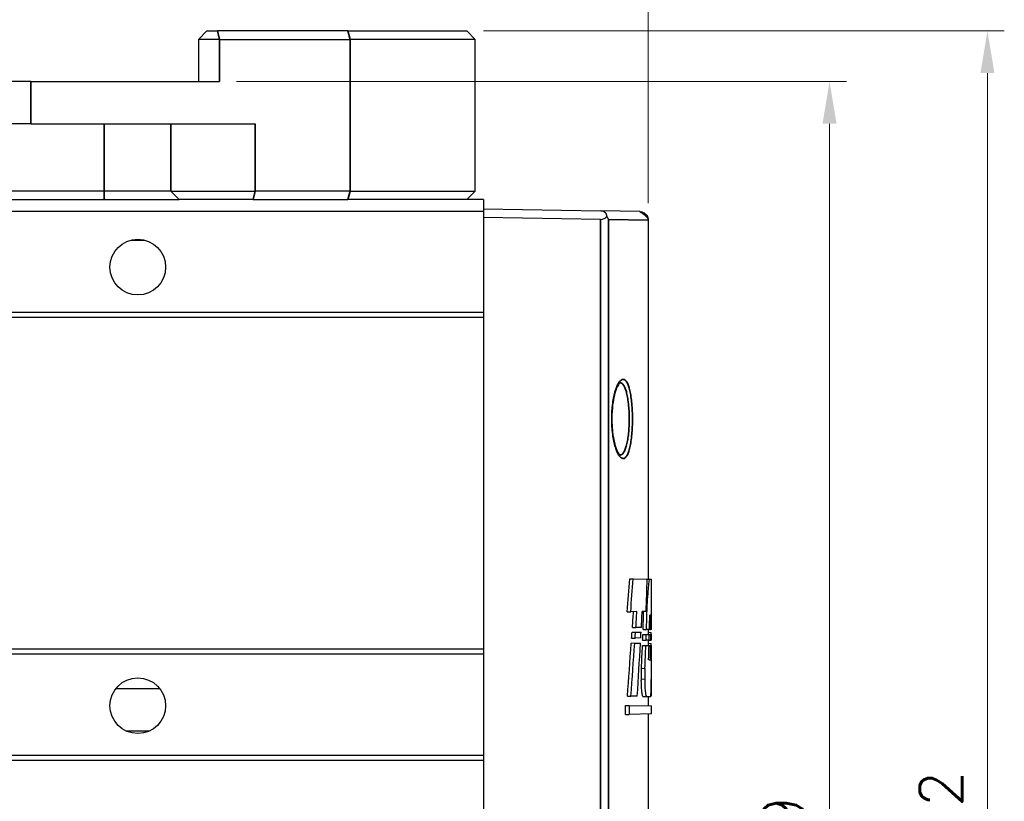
# Model space of a CAD drawing. Header units: millimetres. Extents: x 399 to 6076, y -1991 to 1602.
# Tile 232 of 256: x 4652 to 4711, y 285 to 332. Entities that reach past the tile are written whole.
import ezdxf

# ---------------------------------------------------------------- set-up
doc = ezdxf.new("R2010")
doc.units = ezdxf.units.MM
for name, color, linetype, lineweight in [('AM_5', 3, 'Continuous', 25), ('可見 (ISO)', 7, 'Continuous', 25), ('窄部可見 (ISO)', 7, 'Continuous', 35)]:
    doc.layers.add(name, color=color, linetype=linetype, lineweight=lineweight)
doc.styles.add('尺寸標註', font='romans.shx', dxfattribs={"bigfont": 'CHINESET.SHX'})
doc.dimstyles.new('CNS1$0', dxfattribs={"dimtxt": 2.5, "dimasz": 2.5, "dimexe": 1, "dimexo": 1, "dimgap": 1.5, "dimtad": 1, "dimtoh": 1, "dimdec": 1, "dimdsep": 46, "dimtxsty": '尺寸標註', "dimcen": 0, "dimclrd": 2, "dimclre": 2, "dimclrt": 1, "dimadec": 0, "dimazin": 2, "dimtp": 0.1, "dimtm": 0.1, "dimtfac": 0.71, "dimtdec": 1, "dimtmove": 0, "dimatfit": 0, "dimfxl": 0, "dimlwd": 13, "dimlwe": 13, "dimarcsym": 0})

# ---------------------------------------------------------------- blocks, each defined once
blk = doc.blocks.new('*D371')
at = {"layer": 'AM_5', "color": 2, "lineweight": 13}
for p, q in [((4644.155, 338.966), (4644.155, 352.966)), ((4689.405, 320.644), (4689.405, 352.966)), ((4646.655, 351.966), (4686.905, 351.966))]:
    blk.add_line(p, q, dxfattribs=at)
at = {"layer": 'AM_5', "color": 2}
for points in [[(4646.655, 352.382), (4646.655, 351.549), (4644.155, 351.966)], [(4686.905, 352.382), (4686.905, 351.549), (4689.405, 351.966)]]:
    blk.add_solid(points, dxfattribs=at)
at = {"layer": 'Defpoints', "color": 0}
for p in [(4689.405, 351.966), (4644.155, 337.966), (4689.405, 319.644)]:
    blk.add_point(p, dxfattribs=at)
at = {"layer": 'AM_5', "color": 1, "insert": (4666.78, 354.716), "char_height": 2.5, "attachment_point": 5, "style": '尺寸標註'}
blk.add_mtext('45.3', dxfattribs=at)
blk = doc.blocks.new('*D372')
at = {"layer": 'AM_5', "color": 2, "lineweight": 13}
for p, q in [((4602.155, 320.893), (4602.155, 362.966)), ((4689.405, 320.644), (4689.405, 362.966)), ((4604.655, 361.966), (4686.905, 361.966))]:
    blk.add_line(p, q, dxfattribs=at)
at = {"layer": 'AM_5', "color": 2}
for points in [[(4604.655, 362.382), (4604.655, 361.549), (4602.155, 361.966)], [(4686.905, 362.382), (4686.905, 361.549), (4689.405, 361.966)]]:
    blk.add_solid(points, dxfattribs=at)
at = {"layer": 'Defpoints', "color": 0}
for p in [(4689.405, 361.966), (4602.155, 319.893), (4689.405, 319.644)]:
    blk.add_point(p, dxfattribs=at)
at = {"layer": 'AM_5', "color": 1, "insert": (4645.78, 364.716), "char_height": 2.5, "attachment_point": 5, "style": '尺寸標註'}
blk.add_mtext('87.3', dxfattribs=at)
blk = doc.blocks.new('*D373')
at = {"layer": 'AM_5', "color": 2, "lineweight": 13}
for p, q in [((4572.085, 318.006), (4572.085, 375.466)), ((4689.405, 320.644), (4689.405, 375.466)), ((4686.905, 374.466), (4574.585, 374.466))]:
    blk.add_line(p, q, dxfattribs=at)
at = {"layer": 'AM_5', "color": 2}
for points in [[(4574.585, 374.882), (4574.585, 374.049), (4572.085, 374.466)], [(4686.905, 374.882), (4686.905, 374.049), (4689.405, 374.466)]]:
    blk.add_solid(points, dxfattribs=at)
at = {"layer": 'Defpoints', "color": 0}
for p in [(4572.085, 374.466), (4689.405, 319.644), (4572.085, 317.006)]:
    blk.add_point(p, dxfattribs=at)
at = {"layer": 'AM_5', "color": 1, "insert": (4630.745, 377.216), "char_height": 2.5, "attachment_point": 5, "style": '尺寸標註'}
blk.add_mtext('117.3', dxfattribs=at)
blk = doc.blocks.new('*D374')
at = {"layer": 'AM_5', "color": 2, "lineweight": 13}
for p, q in [((4665.007, 327.856), (4701.155, 327.856)), ((4700.155, 241.356), (4700.155, 325.356)), ((4664.134, 238.856), (4701.155, 238.856))]:
    blk.add_line(p, q, dxfattribs=at)
at = {"layer": 'AM_5', "color": 2}
for points in [[(4699.738, 325.356), (4700.572, 325.356), (4700.155, 327.856)], [(4699.738, 241.356), (4700.572, 241.356), (4700.155, 238.856)]]:
    blk.add_solid(points, dxfattribs=at)
at = {"layer": 'Defpoints', "color": 0}
for p in [(4664.007, 327.856), (4700.155, 327.856), (4663.134, 238.856)]:
    blk.add_point(p, dxfattribs=at)
at = {"layer": 'AM_5', "color": 1, "insert": (4697.405, 283.356), "char_height": 2.5, "attachment_point": 5, "rotation": 90, "style": '尺寸標註'}
blk.add_mtext('89', dxfattribs=at)
blk = doc.blocks.new('*D375')
at = {"layer": 'AM_5', "color": 2, "lineweight": 13}
for p, q in [((4679.655, 330.856), (4710.515, 330.856)), ((4709.515, 328.356), (4709.515, 241.356)), ((4664.134, 238.856), (4710.515, 238.856))]:
    blk.add_line(p, q, dxfattribs=at)
at = {"layer": 'AM_5', "color": 2}
for points in [[(4709.099, 328.356), (4709.932, 328.356), (4709.515, 330.856)], [(4709.099, 241.356), (4709.932, 241.356), (4709.515, 238.856)]]:
    blk.add_solid(points, dxfattribs=at)
at = {"layer": 'Defpoints', "color": 0}
for p in [(4678.655, 330.856), (4663.134, 238.856), (4709.515, 238.856)]:
    blk.add_point(p, dxfattribs=at)
at = {"layer": 'AM_5', "color": 1, "insert": (4706.765, 284.856), "char_height": 2.5, "attachment_point": 5, "rotation": 90, "style": '尺寸標註'}
blk.add_mtext('92', dxfattribs=at)

msp = doc.modelspace()

# ---------------------------------------------------------------- linework, layer by layer
at = {"layer": '可見 (ISO)'}
for p, q in [((4663.248, 330.856), (4662.748, 330.356)), ((4664.007, 330.356), (4662.748, 330.356)), ((4662.748, 330.356), (4662.748, 327.856)), ((4663.248, 330.856), (4663.877, 330.856)), ((4671.614, 330.856), (4663.877, 330.856)), ((4664.007, 330.356), (4671.743, 330.356)), ((4671.614, 330.856), (4678.655, 330.856)), ((4679.155, 330.356), (4671.743, 330.356)), ((4679.155, 330.356), (4678.655, 330.856)), ((4679.155, 321.356), (4679.155, 330.356)), ((4652.825, 327.856), (4635.485, 327.856)), ((4652.825, 327.856), (4664.007, 327.856)), ((4652.825, 325.356), (4635.485, 325.356)), ((4652.825, 325.356), (4666.119, 325.356)), ((4657.155, 321.356), (4631.155, 321.356)), ((4661.119, 321.356), (4657.155, 321.356)), ((4661.119, 321.356), (4666.119, 321.356)), ((4671.743, 321.356), (4666.119, 321.356)), ((4671.743, 321.356), (4679.155, 321.356)), ((4679.155, 321.356), (4678.655, 320.856)), ((4631.155, 320.856), (4657.155, 320.856)), ((4657.155, 320.856), (4661.615, 320.856)), ((4665.989, 320.856), (4661.615, 320.856)), ((4665.989, 320.856), (4671.614, 320.856)), ((4678.655, 320.856), (4671.614, 320.856)), ((4679.655, 320.856), (4678.655, 320.856)), ((4679.655, 320.856), (4679.655, 320.159)), ((4679.655, 320.159), (4607.655, 320.159)), ((4679.655, 320.306), (4686.585, 320.185)), ((4679.655, 320.159), (4679.655, 314.159)), ((4688.914, 320.144), (4686.585, 320.185)), ((4686.585, 319.685), (4679.655, 319.806)), ((4689.405, 319.644), (4689.405, 298.362)), ((4679.655, 314.159), (4607.655, 314.159)), ((4679.655, 314.159), (4679.655, 313.859)), ((4679.655, 313.859), (4607.655, 313.859)), ((4679.655, 313.859), (4679.655, 294.206)), ((4688.311, 298.382), (4688.516, 298.378)), ((4688.516, 298.378), (4689.353, 298.363)), ((4689.353, 298.363), (4689.487, 298.361)), ((4689.487, 298.361), (4689.603, 298.359)), ((4689.605, 295.526), (4689.605, 298.231)), ((4689.314, 297.255), (4689.368, 297.255)), ((4688.164, 296.42), (4688.371, 296.424)), ((4688.739, 296.431), (4688.371, 296.424)), ((4689.283, 296.44), (4689.051, 296.436)), ((4689.575, 296.225), (4689.501, 296.224)), ((4688.473, 295.489), (4688.678, 295.493)), ((4689.003, 295.498), (4688.678, 295.493)), ((4689.1, 295.369), (4689.302, 295.372)), ((4689.482, 295.375), (4689.302, 295.372)), ((4689.405, 295.374), (4689.405, 295.074)), ((4689.482, 295.375), (4689.564, 295.377)), ((4689.605, 295.377), (4689.564, 295.377)), ((4688.427, 294.86), (4688.633, 294.864)), ((4688.452, 295.222), (4688.657, 295.219)), ((4688.966, 294.87), (4688.633, 294.864)), ((4688.657, 295.219), (4688.984, 295.213)), ((4689.079, 294.74), (4689.281, 294.744)), ((4689.092, 295.08), (4689.294, 295.076)), ((4689.467, 294.747), (4689.281, 294.744)), ((4689.294, 295.076), (4689.475, 295.073)), ((4689.405, 295.206), (4689.591, 295.202)), ((4689.405, 294.746), (4689.405, 294.425)), ((4689.467, 294.747), (4689.556, 294.749)), ((4689.475, 295.073), (4689.561, 295.071)), ((4689.604, 294.75), (4689.556, 294.749)), ((4689.561, 295.071), (4689.605, 295.071)), ((4679.655, 294.206), (4607.655, 294.206)), ((4679.655, 294.206), (4679.655, 293.906)), ((4688.404, 294.574), (4688.609, 294.57)), ((4688.609, 294.57), (4688.947, 294.564)), ((4689.067, 294.431), (4689.269, 294.427)), ((4689.269, 294.427), (4689.458, 294.424)), ((4689.405, 294.556), (4689.588, 294.553)), ((4689.458, 294.424), (4689.55, 294.422)), ((4689.55, 294.422), (4689.603, 294.421)), ((4679.655, 293.906), (4607.655, 293.906)), ((4679.655, 293.906), (4679.655, 287.906)), ((4689.436, 293.584), (4689.535, 293.582)), ((4689.011, 293.072), (4689.213, 293.071)), ((4689.002, 292.44), (4689.204, 292.439)), ((4688.175, 291.415), (4688.381, 291.419)), ((4688.763, 291.426), (4688.381, 291.419)), ((4689.318, 291.384), (4689.117, 291.381)), ((4689.549, 291.388), (4689.319, 291.384)), ((4689.405, 291.386), (4689.405, 290.85)), ((4689.559, 291.439), (4689.604, 291.44)), ((4688.068, 290.873), (4688.275, 290.87)), ((4688.068, 290.342), (4688.068, 290.873)), ((4688.275, 290.87), (4688.275, 290.345)), ((4688.275, 290.87), (4689.605, 290.846)), ((4689.605, 290.368), (4689.605, 290.846)), ((4688.068, 290.342), (4688.275, 290.345)), ((4689.605, 290.368), (4688.275, 290.345)), ((4689.405, 290.365), (4689.405, 271.767)), ((4679.655, 287.906), (4607.655, 287.906)), ((4679.655, 287.906), (4679.655, 287.606)), ((4679.655, 287.606), (4607.655, 287.606)), ((4679.655, 287.606), (4679.655, 278.156))]:
    msp.add_line(p, q, dxfattribs=at)
for centre in [(4659.155, 316.856), (4659.155, 290.856)]:
    msp.add_circle(centre, 1.65, dxfattribs=at)
for centre, major_axis, ratio, start_param, end_param in [((4686.576, 320.185), (-0.358, 0.361), 0.965693, 2.360557, 3.237574), ((4246.454, 329.757), (442.267, -25.021), 0.951069, 6.263403, 6.268071), ((4244.393, 329.773), (444.525, -25.149), 0.951069, 6.263777, 6.268404), ((4212.496, 310.487), (476.418, 26.953), 0.951069, 6.192818, 6.197057), ((4210.18, 314.082), (478.719, -27.285), 0.951806, 0.018811, 0.022939), ((4231.969, 325.311), (456.738, -26.032), 0.951806, 6.274464, 6.276623), ((4229.9, 325.323), (459.004, -26.161), 0.951806, 6.274785, 6.276933), ((4212.596, 315.611), (476.301, 27.147), 0.951806, 6.179076, 6.181142), ((4212.16, 314.079), (476.542, -27.161), 0.951806, 0.018621, 0.020975), ((4201.397, 303.188), (487.491, 27.785), 0.951806, 6.206565, 6.208391), ((4201.823, 304.017), (487.066, -27.761), 0.951806, 0.041205, 0.043032), ((4199.902, 292.908), (488.984, 27.87), 0.951806, 6.228672, 6.22899), ((4643.656, 326.371), (-0.938, 140.961), 0.324485, 4.484781, 4.487414), ((4643.651, 326.374), (-0.943, 141.584), 0.3245, 4.485792, 4.48836), ((4643.656, 315.84), (0.943, 141.576), 0.324483, 4.565882, 4.568332), ((4643.652, 314.1), (-0.939, 140.967), 0.324499, 4.572462, 4.574891), ((4643.655, 314.098), (-0.942, 141.578), 0.324488, 4.573096, 4.575464), ((4643.647, 303.137), (0.942, 141.591), 0.324516, 4.655261, 4.657566), ((4643.654, 303.891), (-0.942, 141.579), 0.32449, 4.645614, 4.647898), ((4643.656, 296.663), (-0.855, -223.216), 0.205814, 1.564452, 1.56504), ((4643.658, 292.928), (0.942, 141.574), 0.324478, 4.727419, 4.729687), ((4643.655, 326.71), (0.935, -142.232), 0.321589, 1.317912, 1.340768), ((4643.655, 326.71), (0.94, -142.854), 0.321589, 1.319052, 1.341752), ((4216.893, 315.53), (472.004, 26.902), 0.951806, 6.16979, 6.176773), ((4215.28, 313.887), (473.425, -26.983), 0.951806, 0.013684, 0.016697), ((4213.29, 313.89), (475.611, -27.108), 0.951806, 0.013887, 0.01688), ((4210.225, 303.101), (478.688, 27.062), 0.950998, 6.202937, 6.204779), ((4210.744, 303.923), (478.17, -27.033), 0.950998, 0.036675, 0.03852), ((4199.622, 293.231), (489.264, -27.886), 0.951806, 0.062362, 0.062643), ((4199.619, 292.995), (489.267, 27.886), 0.951806, 6.222178, 6.226432), ((4199.622, 293.231), (489.264, -27.886), 0.951806, 0.055971, 0.059557)]:
    msp.add_ellipse(centre, major_axis=major_axis, ratio=ratio, start_param=start_param, end_param=end_param, dxfattribs=at)
for points, knots in [([(4686.966, 319.858), (4686.964, 319.897), (4686.956, 319.936), (4686.925, 320.011), (4686.902, 320.047), (4686.841, 320.106), (4686.806, 320.13), (4686.738, 320.16), (4686.708, 320.169), (4686.647, 320.181), (4686.616, 320.184), (4686.585, 320.185)], [0.00000087, 0.00000087, 0.00000087, 0.00000087, 0.01642997, 0.01642997, 0.03297362, 0.03297362, 0.04733203, 0.04733203, 0.05698009, 0.05698009, 0.06635361, 0.06635361, 0.06635361, 0.06635361]), ([(4687.051, 319.685), (4687.048, 319.694), (4687.045, 319.703), (4687.034, 319.732), (4687.025, 319.753), (4687.001, 319.802), (4686.985, 319.83), (4686.966, 319.858)], [-0.0247686, -0.0247686, -0.0247686, -0.0247686, -0.02091448, -0.02091448, -0.01229054, -0.01229054, -0.00000097, -0.00000097, -0.00000097, -0.00000097]), ([(4688.914, 320.144), (4688.914, 320.144), (4688.914, 320.144), (4688.914, 320.144), (4688.914, 320.144), (4688.916, 320.144), (4688.917, 320.144), (4688.921, 320.144), (4688.925, 320.144), (4688.961, 320.142), (4688.994, 320.137), (4689.079, 320.116), (4689.131, 320.094), (4689.205, 320.046), (4689.232, 320.024), (4689.258, 319.999), (4689.259, 319.997), (4689.267, 319.99), (4689.272, 319.984), (4689.293, 319.961), (4689.307, 319.942), (4689.351, 319.877), (4689.374, 319.826), (4689.397, 319.742), (4689.402, 319.71), (4689.405, 319.667), (4689.405, 319.655), (4689.405, 319.644)], [0, 0, 0, 0, 0.00001337, 0.00001337, 0.00004901, 0.00004901, 0.00042924, 0.00042924, 0.00144321, 0.00144321, 0.01132451, 0.01132451, 0.02775701, 0.02775701, 0.03787048, 0.03787048, 0.03864818, 0.03864818, 0.0409818, 0.0409818, 0.04799743, 0.04799743, 0.06448871, 0.06448871, 0.07409933, 0.07409933, 0.07745578, 0.07745578, 0.07745578, 0.07745578]), ([(4688.914, 320.144), (4688.914, 320.144), (4688.914, 320.144), (4688.914, 320.144), (4688.914, 320.144), (4688.914, 320.144), (4689.405, 319.878), (4689.405, 319.644)], [0, 0, 0, 0, 0.00003896, 0.00003896, 0.00005822, 0.00005822, 0.07014915, 0.07014915, 0.07014915, 0.07014915]), ([(4687.741, 310.002), (4687.741, 310.002), (4687.735, 310), (4687.698, 309.97), (4687.65, 309.913), (4687.56, 309.744), (4687.515, 309.636), (4687.427, 309.36), (4687.383, 309.181), (4687.312, 308.782), (4687.284, 308.554), (4687.262, 308.21), (4687.257, 308.097), (4687.254, 307.955), (4687.254, 307.926), (4687.254, 307.876), (4687.254, 307.854), (4687.254, 307.768), (4687.255, 307.703), (4687.263, 307.444), (4687.277, 307.251), (4687.323, 306.853), (4687.359, 306.648), (4687.444, 306.289), (4687.494, 306.131), (4687.598, 305.885), (4687.654, 305.795), (4687.721, 305.719), (4687.741, 305.71), (4687.741, 305.71)], [0.0207169, 0.0207169, 0.0207169, 0.0207169, 0.0486597, 0.0486597, 0.1137949, 0.1137949, 0.1731123, 0.1731123, 0.2422385, 0.2422385, 0.3140264, 0.3140264, 0.3480923, 0.3480923, 0.3567118, 0.3567118, 0.3631759, 0.3631759, 0.3825853, 0.3825853, 0.441293, 0.441293, 0.5111221, 0.5111221, 0.5820149, 0.5820149, 0.6530275, 0.6530275, 0.6994876, 0.6994876, 0.6994876, 0.6994876]), ([(4689.487, 298.361), (4689.477, 298.343), (4689.465, 298.305), (4689.437, 298.163), (4689.421, 298.035), (4689.393, 297.74), (4689.38, 297.553), (4689.371, 297.317), (4689.369, 297.286), (4689.368, 297.255)], [-0.231066, -0.231066, -0.231066, -0.231066, -0.1883894, -0.1883894, -0.1255662, -0.1255662, -0.0627831, -0.0627831, -0.053411, -0.053411, -0.053411, -0.053411]), ([(4689.605, 298.231), (4689.605, 298.253), (4689.605, 298.272), (4689.605, 298.331), (4689.604, 298.354), (4689.603, 298.359)], [-0.18809261, -0.18809261, -0.18809261, -0.18809261, -0.17584149, -0.17584149, -0.14486418, -0.14486418, -0.14486418, -0.14486418]), ([(4689.117, 291.381), (4689.104, 291.38), (4689.089, 291.404), (4689.061, 291.5), (4689.048, 291.572), (4689.026, 291.74), (4689.017, 291.846), (4689.004, 292.078), (4689.001, 292.204), (4689.001, 292.361), (4689.001, 292.4), (4689.002, 292.44)], [0.1421247, 0.1421247, 0.1421247, 0.1421247, 0.177904, 0.177904, 0.2136834, 0.2136834, 0.2492251, 0.2492251, 0.2847668, 0.2847668, 0.2963185, 0.2963185, 0.2963185, 0.2963185]), ([(4689.204, 292.439), (4689.203, 292.4), (4689.203, 292.361), (4689.203, 292.322), (4689.203, 292.204), (4689.206, 292.079), (4689.219, 291.847), (4689.228, 291.742), (4689.249, 291.575), (4689.263, 291.503), (4689.29, 291.407), (4689.305, 291.384), (4689.319, 291.384), (4689.319, 291.384), (4689.319, 291.384)], [-0.0115197, -0.0115197, -0.0115197, -0.0115197, 0, 0, 0, 0.0354088, 0.0354088, 0.0708176, 0.0708176, 0.1064609, 0.1064609, 0.1421042, 0.1421042, 0.1426401, 0.1426401, 0.1426401, 0.1426401]), ([(4689.549, 291.388), (4689.555, 291.41), (4689.56, 291.442), (4689.573, 291.569), (4689.579, 291.697), (4689.588, 291.993), (4689.591, 292.179), (4689.593, 292.401), (4689.594, 292.419), (4689.594, 292.437)], [-0.7207878, -0.7207878, -0.7207878, -0.7207878, -0.6892162, -0.6892162, -0.6265587, -0.6265587, -0.563995, -0.563995, -0.5586618, -0.5586618, -0.5586618, -0.5586618])]:
    msp.add_open_spline(points, degree=3, knots=knots, dxfattribs=at)
for points, weights in [([(4658.752, 318.456), (4659.155, 318.456), (4659.558, 318.456)], [2.85453941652, 2.94374377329, 2.85453941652]), ([(4660.467, 291.856), (4659.155, 291.856), (4657.843, 291.856)], [2.88408998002, 4.75874846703, 2.88408998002]), ([(4659.842, 289.356), (4659.155, 289.356), (4658.468, 289.356)], [1.79251403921, 1.97176544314, 1.79251403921])]:
    msp.add_rational_spline(points, weights, degree=2, dxfattribs=at)
for points in [[(4689.002, 292.44), (4689.004, 292.649), (4689.007, 292.86), (4689.011, 293.072)], [(4689.213, 293.071), (4689.209, 292.859), (4689.206, 292.648), (4689.204, 292.439)]]:
    msp.add_open_spline(points, degree=3, dxfattribs=at)
at = {"layer": '窄部可見 (ISO)'}
for p, q in [((4664.007, 330.356), (4663.877, 330.856)), ((4664.007, 327.856), (4664.007, 330.356)), ((4671.743, 330.356), (4671.614, 330.856)), ((4671.743, 330.356), (4671.743, 321.356)), ((4652.825, 325.356), (4652.825, 327.856)), ((4657.155, 321.356), (4657.155, 325.356)), ((4661.119, 325.356), (4661.119, 321.356)), ((4666.119, 321.356), (4666.119, 325.356)), ((4657.155, 321.356), (4657.155, 320.856)), ((4661.119, 321.356), (4661.615, 320.856)), ((4666.119, 321.356), (4665.989, 320.856)), ((4671.743, 321.356), (4671.614, 320.856)), ((4686.585, 272.477), (4686.585, 319.685)), ((4689.405, 319.644), (4687.051, 319.685)), ((4687.051, 319.685), (4687.051, 272.477))]:
    msp.add_line(p, q, dxfattribs=at)
for points, knots in [([(4687.248, 307.628), (4687.243, 307.785), (4687.243, 307.944), (4687.254, 308.254), (4687.264, 308.407), (4687.293, 308.704), (4687.313, 308.849), (4687.359, 309.119), (4687.386, 309.246), (4687.447, 309.482), (4687.48, 309.588), (4687.55, 309.778), (4687.588, 309.863), (4687.665, 310.003), (4687.704, 310.059), (4687.785, 310.146), (4687.825, 310.175), (4687.945, 310.219), (4688.024, 310.19), (4688.166, 310.018), (4688.231, 309.874), (4688.312, 309.586), (4688.336, 309.476), (4688.38, 309.239), (4688.398, 309.111), (4688.445, 308.702), (4688.465, 308.392), (4688.477, 307.772), (4688.471, 307.453), (4688.442, 307.008), (4688.429, 306.863), (4688.397, 306.59), (4688.378, 306.463), (4688.335, 306.227), (4688.31, 306.117), (4688.255, 305.926), (4688.226, 305.843), (4688.129, 305.632), (4688.057, 305.547), (4687.941, 305.507), (4687.902, 305.508), (4687.822, 305.539), (4687.781, 305.569), (4687.701, 305.657), (4687.661, 305.714), (4687.584, 305.856), (4687.547, 305.941), (4687.477, 306.132), (4687.444, 306.239), (4687.384, 306.475), (4687.357, 306.604), (4687.288, 307.009), (4687.258, 307.313), (4687.248, 307.628)], [0, 0, 0, 0, 0.00047265, 0.00047265, 0.0009453, 0.0009453, 0.00141795, 0.00141795, 0.0018906, 0.0018906, 0.00236326, 0.00236326, 0.00283591, 0.00283591, 0.00330856, 0.00330856, 0.00378121, 0.00378121, 0.00472651, 0.00472651, 0.00567181, 0.00567181, 0.00614446, 0.00614446, 0.00661711, 0.00661711, 0.00756242, 0.00756242, 0.00850772, 0.00850772, 0.00898037, 0.00898037, 0.00945302, 0.00945302, 0.00992567, 0.00992567, 0.01039832, 0.01039832, 0.01134362, 0.01134362, 0.01181628, 0.01181628, 0.01228893, 0.01228893, 0.01276158, 0.01276158, 0.01323423, 0.01323423, 0.01370688, 0.01370688, 0.01417953, 0.01417953, 0.01512483, 0.01512483, 0.01512483, 0.01512483]), ([(4687.739, 305.711), (4687.756, 305.711), (4687.772, 305.714), (4687.789, 305.719), (4687.866, 305.743), (4687.938, 305.821), (4688.002, 305.95), (4688.034, 306.014), (4688.064, 306.09), (4688.091, 306.177), (4688.118, 306.264), (4688.143, 306.364), (4688.164, 306.472), (4688.186, 306.58), (4688.205, 306.697), (4688.221, 306.822), (4688.236, 306.947), (4688.249, 307.08), (4688.259, 307.215), (4688.278, 307.487), (4688.285, 307.779), (4688.279, 308.063), (4688.273, 308.347), (4688.253, 308.63), (4688.222, 308.88), (4688.206, 309.005), (4688.188, 309.122), (4688.166, 309.23), (4688.144, 309.339), (4688.12, 309.439), (4688.093, 309.527), (4688.039, 309.703), (4687.974, 309.835), (4687.904, 309.913), (4687.852, 309.97), (4687.796, 310), (4687.739, 310.001)], [0.003263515, 0.003263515, 0.003263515, 0.003263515, 0.003449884, 0.003449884, 0.003449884, 0.004312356, 0.004312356, 0.004312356, 0.004743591, 0.004743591, 0.004743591, 0.005174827, 0.005174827, 0.005174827, 0.005606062, 0.005606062, 0.005606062, 0.006037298, 0.006037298, 0.006037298, 0.006899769, 0.006899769, 0.006899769, 0.00776224, 0.00776224, 0.00776224, 0.008193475, 0.008193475, 0.008193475, 0.008624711, 0.008624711, 0.008624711, 0.009487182, 0.009487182, 0.009487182, 0.010118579, 0.010118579, 0.010118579, 0.010118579])]:
    msp.add_open_spline(points, degree=3, knots=knots, dxfattribs=at)
msp.add_rational_spline([(4687.248, 307.628), (4687.257, 307.631), (4687.257, 307.634)], [1.00000251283, 0.927342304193, 0.880933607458], degree=2, dxfattribs=at)

# ---------------------------------------------------------------- dimensions: what is measured, and where the dimension line sits
at = {"layer": 'AM_5'}
for base, p1, p2, picture, middle in [((4572.085, 374.466), (4689.405, 319.644), (4572.085, 317.006), '*D373', (4630.745, 377.216)), ((4689.405039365, 361.965769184), (4602.155039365, 319.892924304), (4689.405039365, 319.64423317), '*D372', (4645.780039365, 364.715769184)), ((4689.405039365, 351.965769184), (4644.155039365, 337.965768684), (4689.405039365, 319.64423317), '*D371', (4666.780039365, 354.715769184))]:
    dim = msp.add_linear_dim(base=base, p1=p1, p2=p2, dimstyle='CNS1$0', override={"dimfxl": 4, "dimarcsym": 1}, dxfattribs=at)
    dim.commit()
    dim.dimension.update_dxf_attribs({"geometry": picture, "text_midpoint": middle})
for base, p1, p2, override, picture, middle in [((4709.515, 238.856), (4678.655, 330.856), (4663.134, 238.856), {"dimfxl": 4, "dimarcsym": 1}, '*D375', (4706.765, 284.856)), ((4700.155, 327.856), (4663.134, 238.856), (4664.007, 327.856), {"dimtix": 1, "dimfxl": 4, "dimarcsym": 1}, '*D374', (4697.405, 283.356))]:
    dim = msp.add_linear_dim(base=base, p1=p1, p2=p2, angle=90, dimstyle='CNS1$0', override=override, dxfattribs=at)
    dim.commit()
    dim.dimension.update_dxf_attribs({"geometry": picture, "text_midpoint": middle})

doc.saveas('drawing.dxf')
